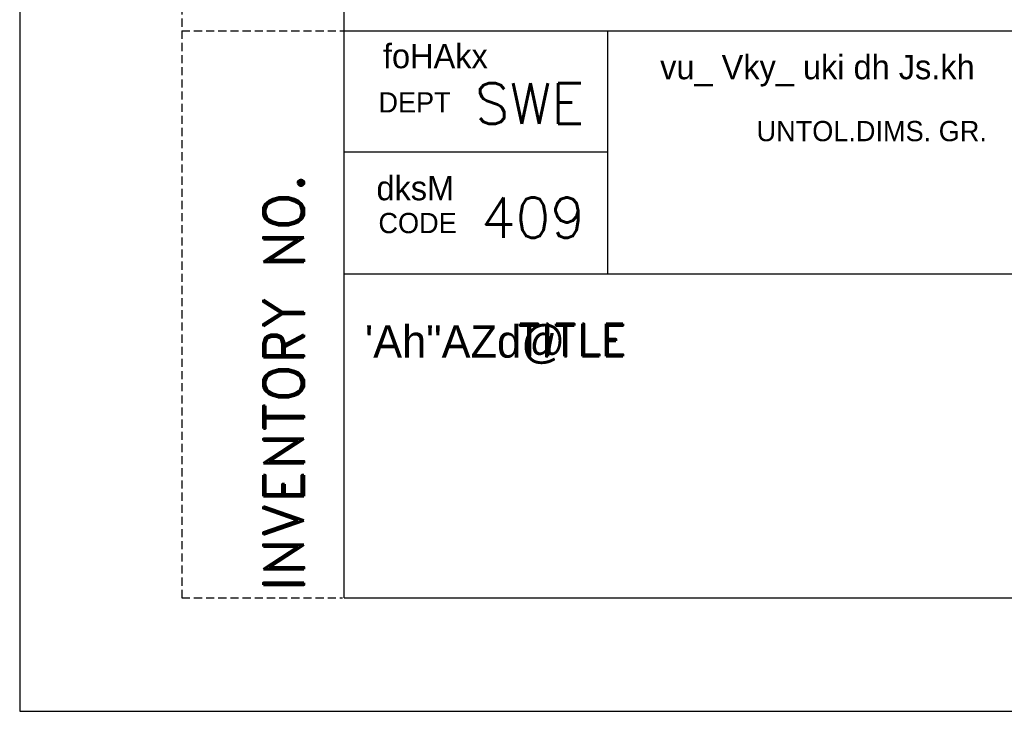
# Model space of a CAD drawing. Extents: x 5036 to 5876, y 913 to 2101.
# Tile 1 of 6: x 5036 to 5279, y 913 to 1083. Entities that reach past the tile are written whole.
import ezdxf
from ezdxf.enums import TextEntityAlignment as Align

# ---------------------------------------------------------------- set-up
doc = ezdxf.new("R2010")
doc.units = 0
doc.header["$MEASUREMENT"] = 0
doc.linetypes.add('DASHED', pattern=[0.75, 0.5, -0.25])
doc.layers.get('0').update_dxf_attribs({"linetype": 'CONTINUOUS'})
doc.layers.add('TEXT', color=2, linetype='CONTINUOUS')
doc.styles.add('HINDI', font='hindi')
doc.styles.add('ROMAND', font='romand')
doc.styles.add('ROMANS', font='romans')

# ---------------------------------------------------------------- blocks, each defined once
blk = doc.blocks.new('A4')
for p, q in [((0, 297), (0, 0)), ((20, 290), (20, 7)), ((20, 42), (203, 42)), ((36.272, 27), (36.272, 42)), ((36.272, 34.5), (20, 34.5)), ((20, 27), (203, 27)), ((20.007, 7), (203, 7)), ((0, 0), (210, 0))]:
    blk.add_line(p, q)
at = {"linetype": 'DASHED'}
for p, q in [((10, 117), (10, 7)), ((10, 42), (20, 42)), ((10, 7), (19.913, 7))]:
    blk.add_line(p, q, dxfattribs=at)
at = {"style": 'HINDI'}
for s, height, p in [('foHAkx', 1.5, (22.406, 39.688)), ('dksM', 1.5, (22.005, 31.539)), ('\'Ah"AZd@', 2, (21.292, 21.824))]:
    blk.add_text(s, height=height, dxfattribs=at).set_placement(p)
at = {"color": 11, "style": 'HINDI'}
blk.add_text('vu_ Vky_ uki dh Js.kh', height=1.5, dxfattribs=at).set_placement((39.504, 39.008))
at = {"style": 'ROMANS', "width": 0.7}
for tag, p in [('NEW_ALT_BY', (55.258, 287.074)), ('OLD_ALT_BY', (111.501, 287.317)), ('NEW_CHD_BY', (55.804, 283.392)), ('OLD_CHD_BY', (111.501, 283.226)), ('OLD_REV_NO', (77.509, 281.453)), ('NEW_REV_NO', (20.474, 280.694)), ('NEW_REV_DT', (29.912, 280.801)), ('OLD_REV_DT', (85.973, 280.498)), ('NEW_APP_BY', (57.033, 279.301)), ('OLD_APP_BY', (113.275, 279.135))]:
    blk.add_attdef(tag, p, '', height=1.5, dxfattribs=at)
at = {"color": 7, "style": 'ROMANS'}
for tag, p, height in [('OLD_ALT_SIGN', (122.942, 287.726), 1), ('NEW_ALT_SIGN', (66.315, 287.347), 1), ('NEW_CHD_SIGN', (67.271, 283.665), 1), ('OLD_CHD_SIGN', (123.215, 283.499), 1), ('NEW_APP_SIGN', (67.953, 279.165), 1), ('OLD_APP_SIGN', (124.717, 279.407), 1), ('DRN_SIGN', (159.637, 55.294), 1), ('CHD_SIGN', (159.199, 49.178), 1), ('APP_SIGN', (159.199, 43.062), 1), ('TITLE1', (42.347, 16.763), 3.5), ('TITLE2', (42.347, 10.547), 3.5)]:
    blk.add_attdef(tag, p, '', height=height, dxfattribs=at)
at = {"style": 'ROMANS'}
for tag, p, height in [('NEW_DCA_NO', (20.902, 275.074), 2), ('OLD_DCA_NO', (78.055, 274.634), 2), ('NEW_DCA_DETAILS', (20.902, 271.392), 1.8), ('OLD_DCA_DETAILS', (78.055, 270.952), 1.8)]:
    blk.add_attdef(tag, p, '', height=height, dxfattribs=at)
for tag, p, width in [('SHTNO', (13.782, 110.329), 0.8), ('REV_NO', (13.803, 101.042), 0.8), ('DRG_NO', (13.882, 72.696), 0.9)]:
    blk.add_attdef(tag, p, '', height=2.8, rotation=90, dxfattribs=dict(at, width=width))
at = {"color": 7, "style": 'ROMANS'}
for tag, height, p in [('DRN_BY', 2, (149.817, 56.824)), ('DRN_DATE', 1.5, (180.802, 56.66)), ('CHD_BY', 2, (149.817, 50.816)), ('CHD_DATE', 1.5, (180.705, 51.144)), ('APP_BY', 2, (149.817, 44.808)), ('APP_DATE', 1.5, (180.705, 44.644)), ('ITNO', 2.5, (181.697, 30.871)), ('SCALE', 2.5, (100.766, 30.215)), ('NOIT', 2.5, (197.036, 30.379)), ('REFTOASSY', 2.5, (147.44, 29.599)), ('REV_NO', 3.5, (197.304, 16.454)), ('SHTNO', 2.5, (157.787, 10.064)), ('NOSHT', 2.5, (199.431, 10.041))]:
    blk.add_attdef(tag, text='', height=height, dxfattribs=at).set_placement(p, align=Align.MIDDLE)
at = {"color": 7, "style": 'ROMANS', "width": 0.8}
blk.add_attdef('WEIGHT', text='', height=2.3, dxfattribs=at).set_placement((119.668, 29.961), align=Align.MIDDLE)
at = {"color": 7, "style": 'ROMANS', "width": 1.5}
blk.add_attdef('DRG_NO', (133.585, 15.092), '', height=3.5, dxfattribs=at)
at = {"layer": 'TEXT'}
for s, height, style, p in [('SWE', 2.5, 'ROMANS', (28.07, 36.257)), ('409', 2.5, 'ROMANS', (28.448, 29.219)), ('TITLE', 2, 'ROMAND', (30.689, 21.912))]:
    blk.add_text(s, height=height, dxfattribs=dict(at, style=style)).set_placement(p)
for s, p in [('DEPT', (22.126, 36.956)), ('UNTOL.DIMS. GR.', (45.448, 35.184)), ('CODE', (22.126, 29.509))]:
    blk.add_text(s, height=1.25, dxfattribs=at).set_placement(p)
at = {"layer": 'TEXT', "style": 'ROMAND'}
blk.add_text('INVENTORY NO. ', height=2.5, rotation=90, dxfattribs=at).set_placement((17.528, 7.386))

msp = doc.modelspace()

# ---------------------------------------------------------------- block references
at = {"xscale": 4, "yscale": 4, "zscale": 4}
msp.add_blockref('A4', (5036.27, 912.75), dxfattribs=at)

doc.saveas('drawing.dxf')
